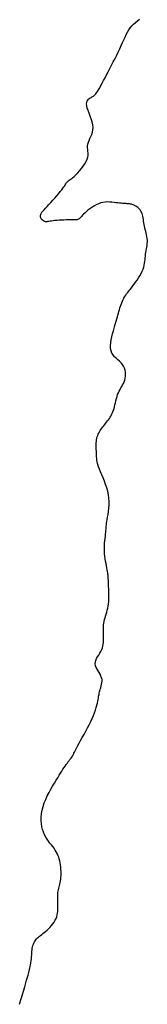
# Model space of a CAD drawing. Header units: millimetres. Extents: x 32690613 to 32693367, y 5343692 to 5344708.
# Tile 104 of 256: x 32692512.68 to 32692517.23, y 5343858.26 to 5343893.3. Entities that reach past the tile are written whole.
import ezdxf

# ---------------------------------------------------------------- set-up
doc = ezdxf.new("R2010")
doc.units = ezdxf.units.MM
doc.header["$LTSCALE"] = 20
doc.layers.add('02-DGM_HL_493.00', color=102, linetype='Continuous')

msp = doc.modelspace()

# ---------------------------------------------------------------- linework, layer by layer
at = {"layer": '02-DGM_HL_493.00', "elevation": 493, "flags": 128}
msp.add_lwpolyline([(32692512.677, 5343858.256), (32692512.777, 5343858.602), (32692512.859, 5343858.884), (32692512.924, 5343859.112), (32692512.975, 5343859.295), (32692513.014, 5343859.439), (32692513.042, 5343859.555), (32692513.063, 5343859.649), (32692513.078, 5343859.731), (32692513.089, 5343859.808), (32692513.097, 5343859.881), (32692513.102, 5343859.95), (32692513.107, 5343860.016), (32692513.111, 5343860.078), (32692513.115, 5343860.137), (32692513.12, 5343860.194), (32692513.127, 5343860.247), (32692513.137, 5343860.299), (32692513.149, 5343860.347), (32692513.165, 5343860.394), (32692513.182, 5343860.437), (32692513.203, 5343860.478), (32692513.226, 5343860.517), (32692513.252, 5343860.553), (32692513.281, 5343860.587), (32692513.312, 5343860.618), (32692513.346, 5343860.648), (32692513.383, 5343860.678), (32692513.422, 5343860.707), (32692513.464, 5343860.738), (32692513.508, 5343860.772), (32692513.555, 5343860.809), (32692513.604, 5343860.85), (32692513.656, 5343860.896), (32692513.708, 5343860.947), (32692513.76, 5343861.002), (32692513.811, 5343861.06), (32692513.86, 5343861.12), (32692513.904, 5343861.182), (32692513.943, 5343861.245), (32692513.975, 5343861.309), (32692514, 5343861.373), (32692514.019, 5343861.436), (32692514.031, 5343861.499), (32692514.038, 5343861.562), (32692514.042, 5343861.624), (32692514.043, 5343861.687), (32692514.041, 5343861.75), (32692514.039, 5343861.812), (32692514.037, 5343861.874), (32692514.035, 5343861.937), (32692514.033, 5343861.998), (32692514.033, 5343862.059), (32692514.034, 5343862.118), (32692514.037, 5343862.175), (32692514.041, 5343862.231), (32692514.048, 5343862.285), (32692514.058, 5343862.336), (32692514.07, 5343862.386), (32692514.083, 5343862.435), (32692514.096, 5343862.485), (32692514.11, 5343862.536), (32692514.123, 5343862.589), (32692514.134, 5343862.645), (32692514.143, 5343862.706), (32692514.15, 5343862.771), (32692514.154, 5343862.84), (32692514.155, 5343862.913), (32692514.153, 5343862.988), (32692514.149, 5343863.063), (32692514.142, 5343863.14), (32692514.132, 5343863.215), (32692514.12, 5343863.289), (32692514.106, 5343863.36), (32692514.088, 5343863.428), (32692514.068, 5343863.495), (32692514.044, 5343863.56), (32692514.016, 5343863.624), (32692513.984, 5343863.686), (32692513.947, 5343863.747), (32692513.906, 5343863.808), (32692513.859, 5343863.869), (32692513.809, 5343863.931), (32692513.757, 5343863.995), (32692513.705, 5343864.061), (32692513.653, 5343864.132), (32692513.605, 5343864.207), (32692513.56, 5343864.289), (32692513.522, 5343864.377), (32692513.491, 5343864.473), (32692513.468, 5343864.577), (32692513.453, 5343864.687), (32692513.446, 5343864.802), (32692513.449, 5343864.921), (32692513.461, 5343865.043), (32692513.482, 5343865.168), (32692513.514, 5343865.294), (32692513.556, 5343865.421), (32692513.606, 5343865.547), (32692513.662, 5343865.671), (32692513.724, 5343865.792), (32692513.788, 5343865.91), (32692513.853, 5343866.023), (32692513.917, 5343866.13), (32692513.978, 5343866.23), (32692514.034, 5343866.322), (32692514.086, 5343866.407), (32692514.134, 5343866.484), (32692514.179, 5343866.555), (32692514.22, 5343866.621), (32692514.259, 5343866.68), (32692514.296, 5343866.735), (32692514.331, 5343866.786), (32692514.365, 5343866.832), (32692514.398, 5343866.875), (32692514.429, 5343866.915), (32692514.459, 5343866.952), (32692514.486, 5343866.987), (32692514.512, 5343867.021), (32692514.535, 5343867.054), (32692514.556, 5343867.086), (32692514.574, 5343867.118), (32692514.592, 5343867.152), (32692514.609, 5343867.189), (32692514.628, 5343867.23), (32692514.651, 5343867.277), (32692514.677, 5343867.331), (32692514.71, 5343867.395), (32692514.749, 5343867.469), (32692514.797, 5343867.555), (32692514.852, 5343867.65), (32692514.911, 5343867.754), (32692514.974, 5343867.864), (32692515.037, 5343867.977), (32692515.1, 5343868.093), (32692515.161, 5343868.208), (32692515.216, 5343868.321), (32692515.266, 5343868.431), (32692515.31, 5343868.535), (32692515.348, 5343868.635), (32692515.381, 5343868.729), (32692515.409, 5343868.817), (32692515.432, 5343868.899), (32692515.451, 5343868.973), (32692515.466, 5343869.04), (32692515.478, 5343869.099), (32692515.487, 5343869.152), (32692515.494, 5343869.2), (32692515.5, 5343869.245), (32692515.506, 5343869.287), (32692515.514, 5343869.329), (32692515.523, 5343869.372), (32692515.535, 5343869.418), (32692515.55, 5343869.467), (32692515.567, 5343869.52), (32692515.585, 5343869.576), (32692515.599, 5343869.634), (32692515.611, 5343869.694), (32692515.616, 5343869.755), (32692515.613, 5343869.817), (32692515.6, 5343869.879), (32692515.577, 5343869.941), (32692515.545, 5343870.002), (32692515.509, 5343870.063), (32692515.471, 5343870.124), (32692515.435, 5343870.185), (32692515.404, 5343870.247), (32692515.382, 5343870.308), (32692515.373, 5343870.371), (32692515.378, 5343870.433), (32692515.395, 5343870.497), (32692515.422, 5343870.56), (32692515.457, 5343870.624), (32692515.495, 5343870.688), (32692515.534, 5343870.752), (32692515.571, 5343870.816), (32692515.603, 5343870.88), (32692515.628, 5343870.944), (32692515.646, 5343871.007), (32692515.659, 5343871.07), (32692515.666, 5343871.133), (32692515.67, 5343871.195), (32692515.67, 5343871.258), (32692515.669, 5343871.32), (32692515.667, 5343871.383), (32692515.664, 5343871.445), (32692515.662, 5343871.508), (32692515.662, 5343871.57), (32692515.662, 5343871.633), (32692515.665, 5343871.696), (32692515.67, 5343871.758), (32692515.678, 5343871.821), (32692515.689, 5343871.884), (32692515.704, 5343871.947), (32692515.722, 5343872.011), (32692515.741, 5343872.076), (32692515.762, 5343872.142), (32692515.783, 5343872.211), (32692515.802, 5343872.281), (32692515.82, 5343872.355), (32692515.834, 5343872.432), (32692515.845, 5343872.512), (32692515.852, 5343872.595), (32692515.856, 5343872.678), (32692515.858, 5343872.761), (32692515.858, 5343872.842), (32692515.856, 5343872.919), (32692515.854, 5343872.992), (32692515.851, 5343873.058), (32692515.849, 5343873.117), (32692515.847, 5343873.169), (32692515.845, 5343873.215), (32692515.844, 5343873.256), (32692515.842, 5343873.293), (32692515.841, 5343873.327), (32692515.84, 5343873.36), (32692515.838, 5343873.391), (32692515.837, 5343873.422), (32692515.836, 5343873.455), (32692515.833, 5343873.489), (32692515.83, 5343873.526), (32692515.825, 5343873.567), (32692515.819, 5343873.613), (32692515.811, 5343873.665), (32692515.8, 5343873.723), (32692515.787, 5343873.789), (32692515.773, 5343873.862), (32692515.757, 5343873.94), (32692515.742, 5343874.023), (32692515.727, 5343874.11), (32692515.715, 5343874.201), (32692515.705, 5343874.293), (32692515.699, 5343874.386), (32692515.698, 5343874.48), (32692515.7, 5343874.573), (32692515.706, 5343874.664), (32692515.713, 5343874.752), (32692515.722, 5343874.836), (32692515.732, 5343874.915), (32692515.741, 5343874.989), (32692515.748, 5343875.056), (32692515.754, 5343875.115), (32692515.759, 5343875.169), (32692515.763, 5343875.22), (32692515.767, 5343875.27), (32692515.772, 5343875.322), (32692515.778, 5343875.379), (32692515.786, 5343875.443), (32692515.797, 5343875.516), (32692515.811, 5343875.6), (32692515.827, 5343875.695), (32692515.842, 5343875.799), (32692515.855, 5343875.909), (32692515.864, 5343876.026), (32692515.866, 5343876.146), (32692515.861, 5343876.269), (32692515.846, 5343876.394), (32692515.82, 5343876.518), (32692515.785, 5343876.64), (32692515.743, 5343876.761), (32692515.697, 5343876.878), (32692515.649, 5343876.991), (32692515.602, 5343877.1), (32692515.557, 5343877.202), (32692515.519, 5343877.298), (32692515.488, 5343877.387), (32692515.464, 5343877.469), (32692515.446, 5343877.546), (32692515.433, 5343877.618), (32692515.425, 5343877.686), (32692515.419, 5343877.752), (32692515.416, 5343877.815), (32692515.413, 5343877.878), (32692515.411, 5343877.94), (32692515.408, 5343878.002), (32692515.407, 5343878.064), (32692515.407, 5343878.124), (32692515.408, 5343878.184), (32692515.41, 5343878.241), (32692515.415, 5343878.297), (32692515.422, 5343878.351), (32692515.432, 5343878.402), (32692515.444, 5343878.451), (32692515.459, 5343878.498), (32692515.477, 5343878.544), (32692515.498, 5343878.589), (32692515.521, 5343878.632), (32692515.546, 5343878.675), (32692515.575, 5343878.718), (32692515.605, 5343878.761), (32692515.638, 5343878.804), (32692515.673, 5343878.847), (32692515.708, 5343878.89), (32692515.743, 5343878.933), (32692515.778, 5343878.976), (32692515.812, 5343879.019), (32692515.845, 5343879.062), (32692515.875, 5343879.105), (32692515.904, 5343879.149), (32692515.931, 5343879.194), (32692515.956, 5343879.24), (32692515.979, 5343879.29), (32692516.001, 5343879.342), (32692516.022, 5343879.398), (32692516.041, 5343879.459), (32692516.058, 5343879.525), (32692516.076, 5343879.594), (32692516.093, 5343879.666), (32692516.11, 5343879.74), (32692516.129, 5343879.813), (32692516.149, 5343879.886), (32692516.171, 5343879.955), (32692516.197, 5343880.021), (32692516.225, 5343880.083), (32692516.255, 5343880.14), (32692516.287, 5343880.195), (32692516.318, 5343880.248), (32692516.349, 5343880.302), (32692516.377, 5343880.357), (32692516.403, 5343880.414), (32692516.423, 5343880.475), (32692516.439, 5343880.54), (32692516.449, 5343880.61), (32692516.452, 5343880.681), (32692516.447, 5343880.754), (32692516.435, 5343880.826), (32692516.415, 5343880.897), (32692516.385, 5343880.964), (32692516.346, 5343881.028), (32692516.298, 5343881.086), (32692516.242, 5343881.141), (32692516.182, 5343881.194), (32692516.122, 5343881.248), (32692516.064, 5343881.305), (32692516.012, 5343881.367), (32692515.969, 5343881.435), (32692515.938, 5343881.512), (32692515.921, 5343881.6), (32692515.917, 5343881.696), (32692515.924, 5343881.799), (32692515.94, 5343881.905), (32692515.962, 5343882.013), (32692515.989, 5343882.12), (32692516.017, 5343882.224), (32692516.045, 5343882.323), (32692516.072, 5343882.414), (32692516.096, 5343882.498), (32692516.119, 5343882.576), (32692516.14, 5343882.65), (32692516.161, 5343882.719), (32692516.18, 5343882.785), (32692516.199, 5343882.85), (32692516.217, 5343882.913), (32692516.235, 5343882.976), (32692516.254, 5343883.039), (32692516.274, 5343883.102), (32692516.294, 5343883.163), (32692516.316, 5343883.223), (32692516.339, 5343883.281), (32692516.365, 5343883.338), (32692516.393, 5343883.393), (32692516.423, 5343883.445), (32692516.457, 5343883.495), (32692516.492, 5343883.546), (32692516.531, 5343883.596), (32692516.572, 5343883.648), (32692516.615, 5343883.702), (32692516.661, 5343883.76), (32692516.71, 5343883.822), (32692516.76, 5343883.889), (32692516.812, 5343883.96), (32692516.864, 5343884.035), (32692516.914, 5343884.111), (32692516.961, 5343884.189), (32692517.005, 5343884.267), (32692517.043, 5343884.345), (32692517.075, 5343884.42), (32692517.1, 5343884.493), (32692517.119, 5343884.563), (32692517.132, 5343884.631), (32692517.141, 5343884.697), (32692517.148, 5343884.762), (32692517.153, 5343884.826), (32692517.159, 5343884.889), (32692517.166, 5343884.952), (32692517.175, 5343885.015), (32692517.186, 5343885.078), (32692517.197, 5343885.141), (32692517.208, 5343885.204), (32692517.218, 5343885.267), (32692517.225, 5343885.329), (32692517.23, 5343885.392), (32692517.23, 5343885.455), (32692517.225, 5343885.517), (32692517.216, 5343885.579), (32692517.203, 5343885.641), (32692517.189, 5343885.703), (32692517.173, 5343885.765), (32692517.156, 5343885.827), (32692517.141, 5343885.889), (32692517.127, 5343885.951), (32692517.115, 5343886.013), (32692517.105, 5343886.075), (32692517.096, 5343886.135), (32692517.088, 5343886.194), (32692517.079, 5343886.252), (32692517.068, 5343886.306), (32692517.055, 5343886.358), (32692517.04, 5343886.406), (32692517.02, 5343886.45), (32692516.998, 5343886.491), (32692516.972, 5343886.528), (32692516.945, 5343886.561), (32692516.915, 5343886.59), (32692516.885, 5343886.617), (32692516.853, 5343886.641), (32692516.821, 5343886.662), (32692516.789, 5343886.68), (32692516.757, 5343886.696), (32692516.725, 5343886.71), (32692516.692, 5343886.721), (32692516.659, 5343886.731), (32692516.625, 5343886.738), (32692516.59, 5343886.744), (32692516.554, 5343886.749), (32692516.516, 5343886.752), (32692516.477, 5343886.754), (32692516.436, 5343886.756), (32692516.392, 5343886.758), (32692516.344, 5343886.76), (32692516.293, 5343886.764), (32692516.238, 5343886.769), (32692516.177, 5343886.776), (32692516.112, 5343886.785), (32692516.042, 5343886.794), (32692515.968, 5343886.803), (32692515.891, 5343886.81), (32692515.811, 5343886.812), (32692515.73, 5343886.809), (32692515.648, 5343886.799), (32692515.566, 5343886.78), (32692515.483, 5343886.751), (32692515.403, 5343886.713), (32692515.324, 5343886.669), (32692515.249, 5343886.621), (32692515.178, 5343886.569), (32692515.113, 5343886.517), (32692515.054, 5343886.466), (32692515.001, 5343886.418), (32692514.957, 5343886.375), (32692514.92, 5343886.337), (32692514.888, 5343886.303), (32692514.861, 5343886.274), (32692514.838, 5343886.249), (32692514.816, 5343886.228), (32692514.796, 5343886.211), (32692514.776, 5343886.198), (32692514.755, 5343886.189), (32692514.732, 5343886.182), (32692514.705, 5343886.178), (32692514.674, 5343886.176), (32692514.637, 5343886.175), (32692514.594, 5343886.176), (32692514.543, 5343886.176), (32692514.483, 5343886.176), (32692514.414, 5343886.175), (32692514.337, 5343886.173), (32692514.256, 5343886.17), (32692514.172, 5343886.167), (32692514.089, 5343886.162), (32692514.009, 5343886.157), (32692513.934, 5343886.15), (32692513.867, 5343886.143), (32692513.81, 5343886.135), (32692513.761, 5343886.127), (32692513.72, 5343886.12), (32692513.686, 5343886.114), (32692513.655, 5343886.11), (32692513.628, 5343886.109), (32692513.602, 5343886.111), (32692513.576, 5343886.118), (32692513.549, 5343886.13), (32692513.522, 5343886.146), (32692513.495, 5343886.167), (32692513.471, 5343886.19), (32692513.449, 5343886.217), (32692513.432, 5343886.245), (32692513.421, 5343886.275), (32692513.416, 5343886.306), (32692513.418, 5343886.338), (32692513.429, 5343886.371), (32692513.447, 5343886.406), (32692513.473, 5343886.444), (32692513.506, 5343886.487), (32692513.547, 5343886.534), (32692513.596, 5343886.588), (32692513.652, 5343886.649), (32692513.716, 5343886.718), (32692513.784, 5343886.792), (32692513.856, 5343886.871), (32692513.928, 5343886.951), (32692513.999, 5343887.03), (32692514.066, 5343887.107), (32692514.127, 5343887.18), (32692514.18, 5343887.245), (32692514.222, 5343887.302), (32692514.256, 5343887.351), (32692514.282, 5343887.392), (32692514.303, 5343887.427), (32692514.319, 5343887.457), (32692514.333, 5343887.481), (32692514.347, 5343887.502), (32692514.361, 5343887.519), (32692514.377, 5343887.535), (32692514.397, 5343887.549), (32692514.42, 5343887.565), (32692514.448, 5343887.584), (32692514.481, 5343887.607), (32692514.52, 5343887.637), (32692514.566, 5343887.674), (32692514.62, 5343887.721), (32692514.681, 5343887.779), (32692514.747, 5343887.846), (32692514.815, 5343887.92), (32692514.883, 5343887.999), (32692514.947, 5343888.082), (32692515.005, 5343888.167), (32692515.052, 5343888.25), (32692515.088, 5343888.332), (32692515.109, 5343888.409), (32692515.118, 5343888.482), (32692515.118, 5343888.552), (32692515.113, 5343888.619), (32692515.106, 5343888.684), (32692515.101, 5343888.748), (32692515.1, 5343888.811), (32692515.108, 5343888.874), (32692515.127, 5343888.938), (32692515.154, 5343889.003), (32692515.185, 5343889.069), (32692515.218, 5343889.139), (32692515.249, 5343889.213), (32692515.274, 5343889.291), (32692515.29, 5343889.375), (32692515.294, 5343889.465), (32692515.283, 5343889.562), (32692515.26, 5343889.664), (32692515.228, 5343889.768), (32692515.191, 5343889.871), (32692515.153, 5343889.972), (32692515.118, 5343890.068), (32692515.089, 5343890.157), (32692515.069, 5343890.235), (32692515.062, 5343890.301), (32692515.067, 5343890.357), (32692515.081, 5343890.402), (32692515.103, 5343890.44), (32692515.13, 5343890.47), (32692515.161, 5343890.495), (32692515.193, 5343890.515), (32692515.224, 5343890.533), (32692515.254, 5343890.549), (32692515.281, 5343890.566), (32692515.308, 5343890.584), (32692515.335, 5343890.605), (32692515.362, 5343890.631), (32692515.39, 5343890.663), (32692515.421, 5343890.702), (32692515.454, 5343890.75), (32692515.491, 5343890.809), (32692515.531, 5343890.877), (32692515.575, 5343890.955), (32692515.622, 5343891.04), (32692515.672, 5343891.133), (32692515.724, 5343891.232), (32692515.779, 5343891.337), (32692515.836, 5343891.446), (32692515.895, 5343891.56), (32692515.955, 5343891.676), (32692516.016, 5343891.795), (32692516.077, 5343891.914), (32692516.136, 5343892.033), (32692516.194, 5343892.15), (32692516.249, 5343892.265), (32692516.3, 5343892.376), (32692516.347, 5343892.483), (32692516.392, 5343892.585), (32692516.435, 5343892.682), (32692516.478, 5343892.773), (32692516.522, 5343892.859), (32692516.569, 5343892.939), (32692516.621, 5343893.014), (32692516.677, 5343893.082), (32692516.741, 5343893.144), (32692516.808, 5343893.202), (32692516.878, 5343893.257), (32692516.948, 5343893.313)], dxfattribs=at)

doc.saveas('drawing.dxf')
